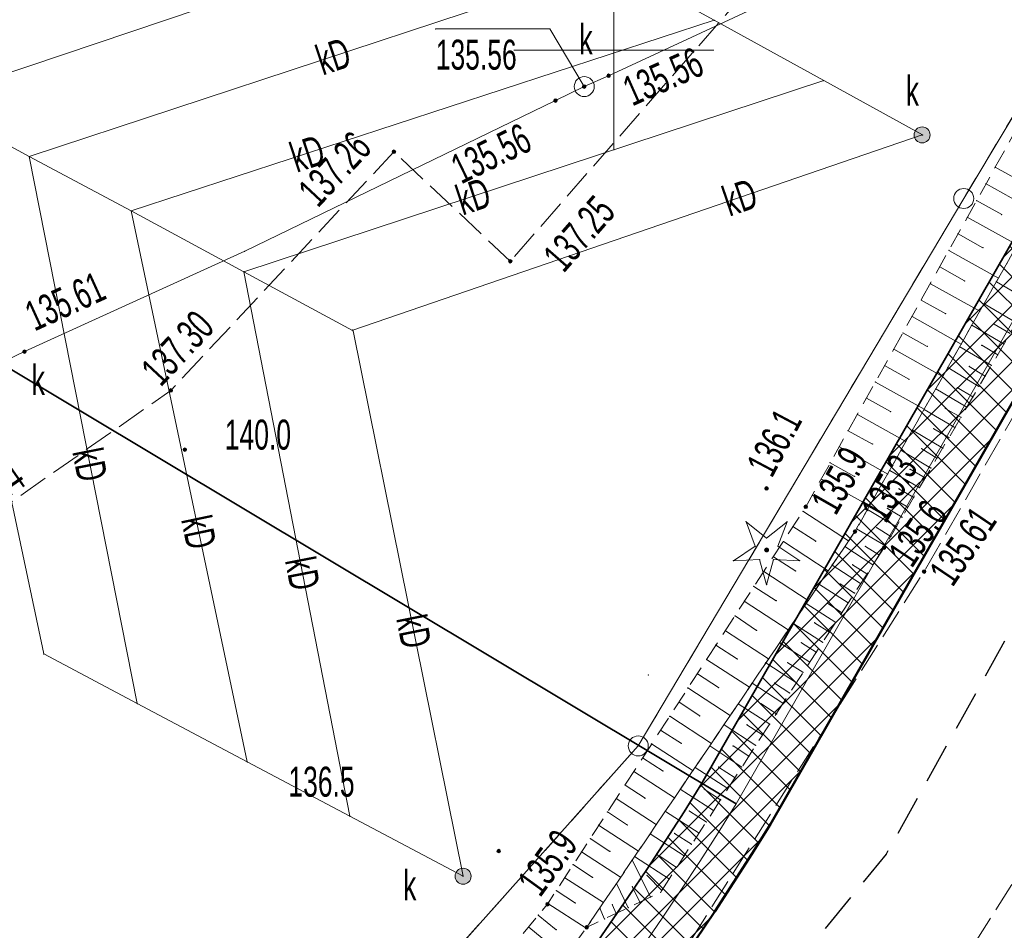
# Model space of a CAD drawing. Extents: x 6456700 to 6518119, y 5963420 to 5980059.
# Tile 83 of 256: x 6512054 to 6512079, y 5964327 to 5964350. Entities that reach past the tile are written whole.
import ezdxf
from ezdxf.enums import TextEntityAlignment as Align

# ---------------------------------------------------------------- set-up
doc = ezdxf.new("R2010")
doc.units = 0
doc.header["$MEASUREMENT"] = 0
for name, pattern in [('L_0_03', [1, 0.5, -0.5]), ('L_0_04', [1.5, 1, -0.5]), ('L_0_52', [1, 0.75, -0.25]), ('L_0_5A', [0.75, 0.5, -0.25])]:
    doc.linetypes.add(name, pattern=pattern)
doc.layers.get('0').update_dxf_attribs({"color": 2, "linetype": 'CONTINUOUS', "lineweight": 5})
for name, color, linetype, lineweight in [('000_Inne__niezydentyfikowane_', 7, 'CONTINUOUS', 18), ('18mm Kreska ciągła', 7, 'CONTINUOUS', 18), ('202_punkt_graniczny', 7, 'CONTINUOUS', 18), ('218_kontur_uzytku_gruntowego', 96, 'L_0_03', 18), ('219_dzialka_ewidencyjna', 7, 'CONTINUOUS', 18), ('35mm Ciągła', 7, 'CONTINUOUS', 35), ('50mm Kreska ciągła', 7, 'CONTINUOUS', 50), ('9mm Kreska ciągła', 252, 'CONTINUOUS', 9), ('drzewo_iglaste', 7, 'CONTINUOUS', 18), ('jezdnia', 7, 'CONTINUOUS', 18), ('kanalizacyjne_urzadzenie_techniczne', 7, 'CONTINUOUS', 18), ('kanalizacyjne_urzadzenie_techniczne_Atr17', 7, 'CONTINUOUS', 18), ('obszar_utwardzony', 7, 'CONTINUOUS', 18), ('ogrodzenie_trwale', 7, 'CONTINUOUS', 18), ('pikieta_naturalna', 7, 'CONTINUOUS', 18), ('pikieta_naturalna_Atr2', 7, 'CONTINUOUS', 18), ('pikieta_sztuczna', 7, 'CONTINUOUS', 18), ('pikieta_sztuczna_Atr2', 7, 'CONTINUOUS', 18), ('przewod_kanalizacyjny', 7, 'CONTINUOUS', 18), ('przewod_kanalizacyjny_Atr1', 7, 'CONTINUOUS', 18), ('rzedna', 7, 'CONTINUOUS', 18), ('rzedna_Atr2', 7, 'CONTINUOUS', 18), ('rzedna_Atr3', 7, 'CONTINUOUS', 18), ('siatka_krzyrzy', 7, 'CONTINUOUS', 18), ('skarpa_nieumocniona', 7, 'CONTINUOUS', 18), ('studnia_kanalizacyjna', 7, 'CONTINUOUS', 18), ('studnia_kanalizacyjna_Atr17', 7, 'CONTINUOUS', 18), ('Zakres', 7, 'CONTINUOUS', 18)]:
    doc.layers.add(name, color=color, linetype=linetype, lineweight=lineweight)
doc.styles.get("Standard").update_dxf_attribs({"font": 'txt', "width": 0.75})

# ---------------------------------------------------------------- blocks, each defined once
blk = doc.blocks.new('mdcp_nowa')
at = {"layer": 'drzewo_iglaste', "linetype": 'Continuous', "lineweight": 18, "true_color": 0x009900}
blk.add_hatch(color=94, dxfattribs=at).paths.add_polyline_path([(6494803.82, 5980787.45, 1), (6494803.82, 5980787.55, 1)])
at = {"layer": 'kanalizacyjne_urzadzenie_techniczne', "linetype": 'Continuous', "lineweight": 18, "true_color": 0x994c00}
for points in [[(6494807.71, 5980797.68, 1), (6494807.71, 5980798.08, 1)], [(6494796.23, 5980779.14, 1), (6494796.23, 5980779.54, 1)]]:
    blk.add_hatch(color=34, dxfattribs=at).paths.add_polyline_path(points)
at = {"layer": 'pikieta_naturalna', "linetype": 'Continuous', "lineweight": 18, "true_color": 0x000000}
for points in [[(6494789.27, 5980789.965, 1), (6494789.27, 5980790.055, 1)], [(6494803.82, 5980788.995, 1), (6494803.82, 5980789.085, 1)], [(6494804.8, 5980788.535, 1), (6494804.8, 5980788.625, 1)], [(6494806.03, 5980787.915, 1), (6494806.03, 5980788.005, 1)], [(6494806.76, 5980787.515, 1), (6494806.76, 5980787.605, 1)], [(6494797.12, 5980779.925, 1), (6494797.12, 5980780.015, 1)], [(6494798.34, 5980778.595, 1), (6494798.34, 5980778.685, 1)], [(6494799.32, 5980778.015, 1), (6494799.32, 5980778.105, 1)]]:
    blk.add_hatch(color=18, dxfattribs=at).paths.add_polyline_path(points)
at = {"layer": 'pikieta_sztuczna', "linetype": 'Continuous', "lineweight": 18, "true_color": 0x000000}
for points in [[(6494794.5, 5980797.415, 1), (6494794.5, 5980797.505, 1)], [(6494797.41, 5980794.675, 1), (6494797.41, 5980794.765, 1)], [(6494788.92, 5980791.445, 1), (6494788.92, 5980791.535, 1)], [(6494807.76, 5980786.915, 1), (6494807.76, 5980787.005, 1)]]:
    blk.add_hatch(color=18, dxfattribs=at).paths.add_polyline_path(points)
at = {"layer": 'rzedna', "linetype": 'Continuous', "lineweight": 18, "true_color": 0x000000}
blk.add_hatch(color=18, dxfattribs=at).paths.add_polyline_path([(6494799.87, 5980799.315, 1), (6494799.87, 5980799.405, 1)])
at = {"layer": 'rzedna', "linetype": 'Continuous', "lineweight": 18, "true_color": 0x994c00}
for points in [[(6494799.26, 5980799.045, 1), (6494799.26, 5980799.135, 1)], [(6494798.54, 5980798.695, 1), (6494798.54, 5980798.785, 1)], [(6494785.26, 5980792.415, 1), (6494785.26, 5980792.505, 1)]]:
    blk.add_hatch(color=34, dxfattribs=at).paths.add_polyline_path(points)
at = {"layer": '000_Inne__niezydentyfikowane_', "linetype": 'Continuous', "lineweight": 18, "flags": 128}
for points in [[(6494809.54, 5980797.07), (6494810.17, 5980796.72)], [(6494809.31, 5980796.66), (6494810.56, 5980795.96)], [(6494809.07, 5980796.24), (6494809.7, 5980795.89)], [(6494808.84, 5980795.82), (6494810.09, 5980795.13)], [(6494808.61, 5980795.41), (6494809.23, 5980795.06)], [(6494808.38, 5980794.99), (6494809.62, 5980794.3)], [(6494808.15, 5980794.58), (6494808.77, 5980794.23)], [(6494810.39, 5980793.73), (6494809.57, 5980794.21)], [(6494807.92, 5980794.16), (6494809.15, 5980793.47)], [(6494807.69, 5980793.75), (6494808.3, 5980793.41)], [(6494810.07, 5980793.18), (6494809.26, 5980793.66)], [(6494807.46, 5980793.34), (6494808.69, 5980792.65)], [(6494809.76, 5980792.65), (6494808.95, 5980793.12)], [(6494809.91, 5980792.91), (6494809.51, 5980793.15)], [(6494807.23, 5980792.93), (6494807.84, 5980792.59)], [(6494807, 5980792.52), (6494808.22, 5980791.84)], [(6494809.44, 5980792.12), (6494808.65, 5980792.58)], [(6494809.6, 5980792.38), (6494809.2, 5980792.62)], [(6494806.77, 5980792.11), (6494807.38, 5980791.77)], [(6494809.13, 5980791.59), (6494808.35, 5980792.06)], [(6494809.29, 5980791.85), (6494808.89, 5980792.09)], [(6494806.54, 5980791.7), (6494807.76, 5980791.02)], [(6494808.83, 5980791.07), (6494808.05, 5980791.53)], [(6494808.98, 5980791.33), (6494808.59, 5980791.56)], [(6494806.32, 5980791.3), (6494806.92, 5980790.96)], [(6494808.53, 5980790.56), (6494807.76, 5980791.01)], [(6494808.68, 5980790.82), (6494808.29, 5980791.04)], [(6494806.09, 5980790.89), (6494807.3, 5980790.21)], [(6494805.86, 5980790.48), (6494806.47, 5980790.15)], [(6494808.23, 5980790.05), (6494807.47, 5980790.5)], [(6494808.38, 5980790.31), (6494808, 5980790.53)], [(6494805.64, 5980790.08), (6494806.85, 5980789.4)], [(6494807.93, 5980789.55), (6494807.18, 5980790)], [(6494808.08, 5980789.8), (6494807.7, 5980790.03)], [(6494805.41, 5980789.68), (6494806.02, 5980789.34)], [(6494807.64, 5980789.06), (6494806.9, 5980789.49)], [(6494807.79, 5980789.3), (6494807.41, 5980789.52)], [(6494805.19, 5980789.27), (6494806.39, 5980788.6)], [(6494807.35, 5980788.57), (6494806.62, 5980789)], [(6494807.5, 5980788.81), (6494807.13, 5980789.03)], [(6494804.96, 5980788.87), (6494805.56, 5980788.53)], [(6494807.07, 5980788.08), (6494806.34, 5980788.51)], [(6494807.21, 5980788.32), (6494806.84, 5980788.54)], [(6494804.73, 5980788.47), (6494805.87, 5980787.73)], [(6494804.48, 5980788.09), (6494805.05, 5980787.72)], [(6494806.79, 5980787.6), (6494806.07, 5980788.03)], [(6494806.93, 5980787.84), (6494806.57, 5980788.06)], [(6494804.24, 5980787.71), (6494805.36, 5980786.98)], [(6494806.48, 5980787.13), (6494805.78, 5980787.59)], [(6494806.64, 5980787.37), (6494806.29, 5980787.59)], [(6494803.99, 5980787.33), (6494804.55, 5980786.97)], [(6494806.17, 5980786.66), (6494805.46, 5980787.12)], [(6494806.33, 5980786.9), (6494805.97, 5980787.13)], [(6494803.75, 5980786.96), (6494804.86, 5980786.24)], [(6494803.5, 5980786.59), (6494804.06, 5980786.23)], [(6494805.86, 5980786.18), (6494805.14, 5980786.64)], [(6494806.02, 5980786.42), (6494805.66, 5980786.65)], [(6494803.26, 5980786.22), (6494804.36, 5980785.5)], [(6494805.55, 5980785.69), (6494804.81, 5980786.16)], [(6494805.7, 5980785.93), (6494805.34, 5980786.17)], [(6494803.03, 5980785.85), (6494803.57, 5980785.49)], [(6494805.22, 5980785.19), (6494804.48, 5980785.67)], [(6494805.39, 5980785.44), (6494805.02, 5980785.68)], [(6494802.79, 5980785.48), (6494803.87, 5980784.78)], [(6494802.55, 5980785.12), (6494803.09, 5980784.77)], [(6494804.9, 5980784.69), (6494804.15, 5980785.18)], [(6494805.06, 5980784.94), (6494804.69, 5980785.18)], [(6494802.32, 5980784.76), (6494803.39, 5980784.07)], [(6494804.57, 5980784.18), (6494803.8, 5980784.68)], [(6494804.73, 5980784.44), (6494804.35, 5980784.68)], [(6494802.09, 5980784.4), (6494802.62, 5980784.06)], [(6494804.23, 5980783.67), (6494803.46, 5980784.17)], [(6494804.4, 5980783.92), (6494804.02, 5980784.17)], [(6494801.85, 5980784.05), (6494802.91, 5980783.36)], [(6494801.63, 5980783.69), (6494802.15, 5980783.35)], [(6494803.9, 5980783.14), (6494803.11, 5980783.65)], [(6494804.07, 5980783.4), (6494803.68, 5980783.66)], [(6494801.4, 5980783.34), (6494802.44, 5980782.66)], [(6494803.55, 5980782.61), (6494802.76, 5980783.13)], [(6494803.72, 5980782.88), (6494803.33, 5980783.13)], [(6494801.17, 5980782.99), (6494801.69, 5980782.66)], [(6494800.94, 5980782.65), (6494801.98, 5980781.98)], [(6494803.2, 5980782.07), (6494802.4, 5980782.6)], [(6494803.38, 5980782.34), (6494802.98, 5980782.6)], [(6494800.72, 5980782.3), (6494801.23, 5980781.97)], [(6494800.5, 5980781.96), (6494801.52, 5980781.3)], [(6494802.85, 5980781.53), (6494802.03, 5980782.06)], [(6494803.03, 5980781.8), (6494802.62, 5980782.07)], [(6494800.28, 5980781.62), (6494800.78, 5980781.29)], [(6494802.49, 5980780.98), (6494801.66, 5980781.52)], [(6494802.67, 5980781.25), (6494802.26, 5980781.52)], [(6494800.06, 5980781.28), (6494801.06, 5980780.63)], [(6494799.84, 5980780.95), (6494800.34, 5980780.62)], [(6494802.13, 5980780.42), (6494801.29, 5980780.96)], [(6494802.31, 5980780.7), (6494801.89, 5980780.97)], [(6494799.62, 5980780.62), (6494800.62, 5980779.97)], [(6494801.76, 5980779.85), (6494800.91, 5980780.4)], [(6494801.94, 5980780.14), (6494801.52, 5980780.41)], [(6494799.41, 5980780.28), (6494799.9, 5980779.96)], [(6494799.19, 5980779.95), (6494800.17, 5980779.32)], [(6494800.92, 5980778.82), (6494800.46, 5980779.75)], [(6494801.39, 5980779.27), (6494800.52, 5980779.83)], [(6494801.57, 5980779.56), (6494801.15, 5980779.84)], [(6494798.98, 5980779.63), (6494799.47, 5980779.31)], [(6494798.77, 5980779.3), (6494799.74, 5980778.68)], [(6494800.36, 5980778.55), (6494800.07, 5980779.16)], [(6494801.2, 5980778.98), (6494800.83, 5980779.36)], [(6494798.56, 5980778.98), (6494799.04, 5980778.67)], [(6494800.65, 5980778.69), (6494800.46, 5980779.08)], [(6494798.35, 5980778.66), (6494799.31, 5980778.04)], [(6494799.77, 5980778.27), (6494799.65, 5980778.54)], [(6494800.06, 5980778.41), (6494799.96, 5980778.63)], [(6494798.11, 5980778.37), (6494798.56, 5980778)], [(6494797.87, 5980778.07), (6494798.77, 5980777.32)]]:
    blk.add_lwpolyline(points, dxfattribs=at)
at = {"layer": '000_Inne__niezydentyfikowane_'}
for p in [(6494809.54, 5980797.07), (6494809.31, 5980796.66), (6494809.07, 5980796.24), (6494809.7, 5980795.89), (6494808.84, 5980795.82), (6494808.61, 5980795.41), (6494808.38, 5980794.99), (6494809.23, 5980795.06), (6494808.15, 5980794.58), (6494808.77, 5980794.23), (6494809.57, 5980794.21), (6494809.62, 5980794.3), (6494807.92, 5980794.16), (6494807.69, 5980793.75), (6494809.15, 5980793.47), (6494809.26, 5980793.66), (6494807.46, 5980793.34), (6494808.3, 5980793.41), (6494808.95, 5980793.12), (6494809.51, 5980793.15), (6494807.23, 5980792.93), (6494807, 5980792.52), (6494807.84, 5980792.59), (6494808.65, 5980792.58), (6494808.69, 5980792.65), (6494809.2, 5980792.62), (6494809.76, 5980792.65), (6494809.6, 5980792.38), (6494806.77, 5980792.11), (6494808.35, 5980792.06), (6494808.89, 5980792.09), (6494809.44, 5980792.12), (6494807.38, 5980791.77), (6494808.22, 5980791.84), (6494809.29, 5980791.85), (6494806.54, 5980791.7), (6494808.05, 5980791.53), (6494808.59, 5980791.56), (6494809.13, 5980791.59), (6494806.32, 5980791.3), (6494808.98, 5980791.33), (6494807.76, 5980791.02), (6494807.76, 5980791.01), (6494808.29, 5980791.04), (6494808.83, 5980791.07), (6494806.09, 5980790.89), (6494806.92, 5980790.96), (6494808.68, 5980790.82), (6494805.86, 5980790.48), (6494807.47, 5980790.5), (6494808, 5980790.53), (6494808.53, 5980790.56), (6494808.38, 5980790.31), (6494805.64, 5980790.08), (6494806.47, 5980790.15), (6494807.18, 5980790), (6494807.3, 5980790.21), (6494807.7, 5980790.03), (6494808.23, 5980790.05), (6494808.08, 5980789.8), (6494805.41, 5980789.68), (6494806.9, 5980789.49), (6494807.41, 5980789.52), (6494807.93, 5980789.55), (6494805.19, 5980789.27), (6494806.02, 5980789.34), (6494806.85, 5980789.4), (6494807.79, 5980789.3), (6494806.62, 5980789), (6494807.13, 5980789.03), (6494807.64, 5980789.06), (6494804.96, 5980788.87), (6494807.5, 5980788.81), (6494805.56, 5980788.53), (6494806.34, 5980788.51), (6494806.39, 5980788.6), (6494806.84, 5980788.54), (6494807.35, 5980788.57), (6494804.73, 5980788.47), (6494807.21, 5980788.32), (6494804.48, 5980788.09), (6494806.07, 5980788.03), (6494806.57, 5980788.06), (6494807.07, 5980788.08), (6494806.93, 5980787.84), (6494804.24, 5980787.71), (6494805.05, 5980787.72), (6494805.78, 5980787.59), (6494805.87, 5980787.73), (6494806.29, 5980787.59), (6494806.79, 5980787.6), (6494803.99, 5980787.33), (6494806.64, 5980787.37), (6494805.46, 5980787.12), (6494805.97, 5980787.13), (6494806.48, 5980787.13), (6494803.75, 5980786.96), (6494804.55, 5980786.97), (6494805.36, 5980786.98), (6494806.33, 5980786.9), (6494803.5, 5980786.59), (6494805.14, 5980786.64), (6494805.66, 5980786.65), (6494806.17, 5980786.66), (6494806.02, 5980786.42), (6494803.26, 5980786.22), (6494804.06, 5980786.23), (6494804.81, 5980786.16), (6494804.86, 5980786.24), (6494805.34, 5980786.17), (6494805.86, 5980786.18), (6494803.03, 5980785.85), (6494805.7, 5980785.93), (6494804.48, 5980785.67), (6494805.02, 5980785.68), (6494805.55, 5980785.69), (6494802.79, 5980785.48), (6494803.57, 5980785.49), (6494804.36, 5980785.5), (6494805.39, 5980785.44), (6494802.55, 5980785.12), (6494804.15, 5980785.18), (6494804.69, 5980785.18), (6494805.22, 5980785.19), (6494805.06, 5980784.94), (6494802.32, 5980784.76), (6494803.09, 5980784.77), (6494803.8, 5980784.68), (6494803.87, 5980784.78), (6494804.35, 5980784.68), (6494804.9, 5980784.69), (6494802.09, 5980784.4), (6494804.73, 5980784.44), (6494803.39, 5980784.07), (6494803.46, 5980784.17), (6494804.02, 5980784.17), (6494804.57, 5980784.18), (6494801.85, 5980784.05), (6494802.62, 5980784.06), (6494804.4, 5980783.92), (6494801.63, 5980783.69), (6494803.11, 5980783.65), (6494803.68, 5980783.66), (6494804.23, 5980783.67), (6494801.4, 5980783.34), (6494802.15, 5980783.35), (6494802.91, 5980783.36), (6494804.07, 5980783.4), (6494802.76, 5980783.13), (6494803.33, 5980783.13), (6494803.9, 5980783.14), (6494801.17, 5980782.99), (6494803.72, 5980782.88), (6494800.94, 5980782.65), (6494801.69, 5980782.66), (6494802.4, 5980782.6), (6494802.44, 5980782.66), (6494802.98, 5980782.6), (6494803.55, 5980782.61), (6494800.72, 5980782.3), (6494803.38, 5980782.34), (6494800.5, 5980781.96), (6494801.23, 5980781.97), (6494801.98, 5980781.98), (6494802.03, 5980782.06), (6494802.62, 5980782.07), (6494803.2, 5980782.07), (6494800.28, 5980781.62), (6494803.03, 5980781.8), (6494801.66, 5980781.52), (6494802.26, 5980781.52), (6494802.85, 5980781.53), (6494800.06, 5980781.28), (6494800.78, 5980781.29), (6494801.52, 5980781.3), (6494802.67, 5980781.25), (6494799.84, 5980780.95), (6494801.29, 5980780.96), (6494801.89, 5980780.97), (6494802.49, 5980780.98), (6494801.06, 5980780.63), (6494802.31, 5980780.7), (6494799.62, 5980780.62), (6494800.34, 5980780.62), (6494800.91, 5980780.4), (6494801.52, 5980780.41), (6494802.13, 5980780.42), (6494799.41, 5980780.28), (6494801.94, 5980780.14), (6494799.19, 5980779.95), (6494799.9, 5980779.96), (6494800.62, 5980779.97), (6494800.46, 5980779.75), (6494800.52, 5980779.83), (6494801.15, 5980779.84), (6494801.76, 5980779.85), (6494798.98, 5980779.63), (6494801.57, 5980779.56), (6494798.77, 5980779.3), (6494799.47, 5980779.31), (6494800.07, 5980779.16), (6494800.17, 5980779.32), (6494800.83, 5980779.36), (6494801.39, 5980779.27), (6494798.56, 5980778.98), (6494800.46, 5980779.08), (6494801.2, 5980778.98), (6494798.35, 5980778.66), (6494799.04, 5980778.67), (6494799.74, 5980778.68), (6494800.65, 5980778.69), (6494800.92, 5980778.82), (6494799.65, 5980778.54), (6494799.96, 5980778.63), (6494800.06, 5980778.41), (6494800.36, 5980778.55), (6494798.11, 5980778.37), (6494799.77, 5980778.27), (6494797.87, 5980778.07), (6494798.56, 5980778), (6494799.31, 5980778.04)]:
    blk.add_point(p, dxfattribs=at)
at = {"layer": '202_punkt_graniczny', "color": 7, "linetype": 'Continuous', "lineweight": 18}
for centre in [(6494808.75, 5980796.29), (6494800.61, 5980782.6)]:
    blk.add_circle(centre, 0.25, dxfattribs=at)
at = {"layer": '202_punkt_graniczny'}
for p in [(6494808.75, 5980796.29), (6494800.61, 5980782.6)]:
    blk.add_point(p, dxfattribs=at)
at = {"layer": '218_kontur_uzytku_gruntowego', "lineweight": 18, "flags": 128}
for points in [[(6494813.16, 5980803.66), (6494808.75, 5980796.29)], [(6494808.75, 5980796.29), (6494800.61, 5980782.6)], [(6494800.61, 5980782.6), (6494779.29, 5980758.68)]]:
    blk.add_lwpolyline(points, dxfattribs=at)
at = {"layer": '218_kontur_uzytku_gruntowego'}
for p in [(6494808.75, 5980796.29), (6494808.75, 5980796.29), (6494808.75, 5980796.29), (6494808.75, 5980796.29), (6494800.61, 5980782.6), (6494800.61, 5980782.6), (6494800.61, 5980782.6), (6494800.61, 5980782.6)]:
    blk.add_point(p, dxfattribs=at)
at = {"layer": '219_dzialka_ewidencyjna', "color": 3, "linetype": 'Continuous', "lineweight": 18, "flags": 128}
for points in [[(6494808.75, 5980796.29), (6494813.16, 5980803.66)], [(6494808.75, 5980796.29), (6494800.61, 5980782.6)], [(6494800.61, 5980782.6), (6494779.29, 5980758.68)]]:
    blk.add_lwpolyline(points, dxfattribs=at)
at = {"layer": '219_dzialka_ewidencyjna', "color": 3}
for p in [(6494808.75, 5980796.29), (6494808.75, 5980796.29), (6494800.61, 5980782.6), (6494800.61, 5980782.6)]:
    blk.add_point(p, dxfattribs=at)
at = {"layer": 'drzewo_iglaste', "color": 94, "linetype": 'Continuous', "lineweight": 13, "flags": 128}
for points in [[(6494803.308, 5980788.206), (6494803.82, 5980787.799)], [(6494803.537, 5980787.593), (6494803.308, 5980788.206)], [(6494803.82, 5980787.799), (6494804.332, 5980788.206)], [(6494804.332, 5980788.206), (6494804.103, 5980787.593)], [(6494802.992, 5980787.232), (6494803.537, 5980787.593)], [(6494804.103, 5980787.593), (6494804.648, 5980787.232)], [(6494803.645, 5980787.26), (6494802.992, 5980787.232)], [(6494803.82, 5980786.63), (6494803.645, 5980787.26)], [(6494803.995, 5980787.26), (6494803.82, 5980786.63)], [(6494804.648, 5980787.232), (6494803.995, 5980787.26)]]:
    blk.add_lwpolyline(points, dxfattribs=at)
at = {"layer": 'drzewo_iglaste', "color": 94, "linetype": 'Continuous', "lineweight": 18}
blk.add_circle((6494803.82, 5980787.5), 0.05, dxfattribs=at)
at = {"layer": 'drzewo_iglaste'}
for p in [(6494803.308, 5980788.206), (6494803.308, 5980788.206), (6494804.332, 5980788.206), (6494804.332, 5980788.206), (6494803.82, 5980787.799), (6494803.82, 5980787.799), (6494803.537, 5980787.593), (6494803.537, 5980787.593), (6494804.103, 5980787.593), (6494804.103, 5980787.593), (6494803.82, 5980787.5), (6494802.992, 5980787.232), (6494802.992, 5980787.232), (6494803.645, 5980787.26), (6494803.645, 5980787.26), (6494803.995, 5980787.26), (6494803.995, 5980787.26), (6494804.648, 5980787.232), (6494804.648, 5980787.232), (6494803.82, 5980786.63), (6494803.82, 5980786.63)]:
    blk.add_point(p, dxfattribs=at)
at = {"layer": 'jezdnia', "color": 7, "linetype": 'L_0_52', "lineweight": 18, "flags": 128}
blk.add_lwpolyline([(6494800.98, 5980766.05), (6494800.28, 5980765.21), (6494799.58, 5980764.38), (6494798.86, 5980763.57), (6494798.14, 5980762.76), (6494797.4, 5980761.96), (6494796.65, 5980761.17), (6494795.56, 5980759.97), (6494794.45, 5980758.8), (6494793.3, 5980757.65), (6494792.14, 5980756.53), (6494790.94, 5980755.44), (6494789.72, 5980754.37), (6494788.47, 5980753.34), (6494787.2, 5980752.33), (6494785.91, 5980751.36), (6494784.6, 5980750.41), (6494783.26, 5980749.5), (6494781.9, 5980748.62), (6494780.52, 5980747.77), (6494779.49, 5980747.15), (6494778.44, 5980746.54), (6494777.4, 5980745.94), (6494776.34, 5980745.36), (6494775.28, 5980744.78), (6494774.21, 5980744.23), (6494773.13, 5980743.68), (6494772.05, 5980743.15), (6494770.96, 5980742.63), (6494769.86, 5980742.12), (6494768.76, 5980741.63), (6494767.65, 5980741.15), (6494766.54, 5980740.68), (6494754.8, 5980736.16), (6494735.09, 5980729.04), (6494724.78, 5980724.36), (6494723.57, 5980723.74), (6494722.37, 5980723.09), (6494721.19, 5980722.42), (6494720.02, 5980721.72), (6494718.86, 5980721.01), (6494717.72, 5980720.27), (6494716.59, 5980719.51), (6494715.47, 5980718.73), (6494714.37, 5980717.93), (6494713.29, 5980717.1), (6494712.22, 5980716.26), (6494711.16, 5980715.4), (6494710.13, 5980714.51), (6494709.11, 5980713.61), (6494707.48, 5980712.2), (6494705.88, 5980710.76), (6494704.3, 5980709.3), (6494702.75, 5980707.8), (6494701.22, 5980706.28), (6494699.72, 5980704.74), (6494698.24, 5980703.17), (6494696.79, 5980701.57), (6494695.37, 5980699.95), (6494693.98, 5980698.31), (6494692.61, 5980696.64), (6494691.28, 5980694.95), (6494689.97, 5980693.24), (6494678.42, 5980678.9), (6494663.6, 5980660.49), (6494656.62, 5980651.14), (6494655.4, 5980649.55), (6494654.2, 5980647.93), (6494653.04, 5980646.3), (6494651.91, 5980644.64), (6494650.81, 5980642.95), (6494649.75, 5980641.25), (6494648.71, 5980639.53), (6494647.72, 5980637.79), (6494646.75, 5980636.02), (6494645.82, 5980634.24), (6494644.93, 5980632.44), (6494644.07, 5980630.63), (6494643.25, 5980628.8), (6494642.46, 5980626.95), (6494642.09, 5980625.98), (6494641.74, 5980625), (6494641.4, 5980624.01), (6494641.09, 5980623.02), (6494640.79, 5980622.02), (6494640.5, 5980621.01), (6494640.24, 5980620.01), (6494639.99, 5980618.99), (6494639.76, 5980617.98), (6494639.55, 5980616.96), (6494639.36, 5980615.93), (6494639.19, 5980614.9), (6494639.03, 5980613.87), (6494638.89, 5980612.84), (6494638.61, 5980611.3), (6494638.37, 5980609.75), (6494638.16, 5980608.19), (6494638, 5980606.63), (6494637.87, 5980605.07), (6494637.78, 5980603.5), (6494637.73, 5980601.93), (6494637.72, 5980600.36), (6494637.727, 5980600.016), (6494630.507, 5980602.343), (6494630.51, 5980602.97), (6494630.54, 5980604.31), (6494630.59, 5980605.65), (6494630.67, 5980606.99), (6494630.77, 5980608.32), (6494630.9, 5980609.66), (6494631.05, 5980610.99), (6494631.23, 5980612.32), (6494631.43, 5980613.64), (6494631.66, 5980614.96), (6494631.91, 5980616.28), (6494632.19, 5980617.59), (6494632.49, 5980618.9), (6494632.82, 5980620.2), (6494633.17, 5980621.49), (6494633.52, 5980622.8), (6494633.9, 5980624.09), (6494634.3, 5980625.39), (6494634.72, 5980626.67), (6494635.16, 5980627.95), (6494635.63, 5980629.21), (6494636.12, 5980630.47), (6494636.63, 5980631.72), (6494637.17, 5980632.96), (6494637.73, 5980634.19), (6494638.31, 5980635.41), (6494638.91, 5980636.62), (6494639.53, 5980637.82), (6494640.18, 5980639.01), (6494651.91, 5980654.89), (6494659.39, 5980664.48), (6494673.45, 5980682.25), (6494686.07, 5980698.81), (6494697.34, 5980711.93), (6494704.77, 5980718.76), (6494705.95, 5980719.62), (6494707.13, 5980720.47), (6494708.32, 5980721.31), (6494709.52, 5980722.13), (6494710.73, 5980722.95), (6494711.95, 5980723.75), (6494713.17, 5980724.54), (6494714.41, 5980725.31), (6494715.65, 5980726.08), (6494716.89, 5980726.83), (6494718.15, 5980727.57), (6494719.41, 5980728.3), (6494720.68, 5980729.01), (6494721.96, 5980729.71), (6494733.02, 5980734.84), (6494752.65, 5980741.77), (6494764.04, 5980746.21), (6494765.1, 5980746.65), (6494766.15, 5980747.09), (6494767.2, 5980747.55), (6494768.24, 5980748.02), (6494769.28, 5980748.5), (6494770.32, 5980748.99), (6494771.34, 5980749.49), (6494772.37, 5980750.01), (6494773.38, 5980750.53), (6494774.39, 5980751.07), (6494775.4, 5980751.61), (6494776.4, 5980752.17), (6494777.39, 5980752.74), (6494778.56, 5980753.48), (6494779.71, 5980754.25), (6494780.85, 5980755.04), (6494781.97, 5980755.85), (6494783.08, 5980756.68), (6494784.17, 5980757.53), (6494785.24, 5980758.41), (6494786.3, 5980759.3), (6494787.34, 5980760.22), (6494788.36, 5980761.15), (6494789.36, 5980762.11), (6494790.34, 5980763.08), (6494791.31, 5980764.08), (6494792.25, 5980765.09), (6494796.57, 5980770.19), (6494801.12, 5980776.47), (6494807.76, 5980786.96), (6494824.2, 5980815.58), (6494837.02, 5980838.19), (6494852.07, 5980864.69), (6494865.45, 5980888.16), (6494878.03, 5980909.37), (6494879.23, 5980911.4), (6494880.45, 5980913.41), (6494881.7, 5980915.41), (6494882.97, 5980917.4), (6494884.25, 5980919.37), (6494885.56, 5980921.33), (6494886.89, 5980923.28), (6494888.25, 5980925.21), (6494889.62, 5980927.12), (6494891.01, 5980929.02), (6494892.43, 5980930.91), (6494893.86, 5980932.78), (6494895.32, 5980934.63), (6494896.79, 5980936.47), (6494904.42, 5980944.79), (6494917.35, 5980957.18), (6494930.46, 5980968.66), (6494934.059, 5980971.777), (6494933.221, 5980963.181), (6494926.63, 5980957.35), (6494921.6, 5980952.87), (6494901.47, 5980932.34), (6494900.03, 5980930.62), (6494898.61, 5980928.88), (6494897.21, 5980927.13), (6494895.83, 5980925.35), (6494894.48, 5980923.57), (6494893.14, 5980921.76), (6494891.83, 5980919.94), (6494890.54, 5980918.1), (6494889.28, 5980916.25), (6494888.04, 5980914.38), (6494886.82, 5980912.49), (6494885.62, 5980910.59), (6494884.45, 5980908.68), (6494883.3, 5980906.75), (6494870.77, 5980885.48), (6494856.93, 5980861.45), (6494842.16, 5980835.5), (6494829.15, 5980812.43), (6494813, 5980783.94), (6494806.11, 5980773.06), (6494805.51, 5980772.15), (6494804.9, 5980771.26), (6494804.27, 5980770.37), (6494803.64, 5980769.49), (6494802.99, 5980768.61), (6494802.33, 5980767.75), (6494801.66, 5980766.89)], close=True, dxfattribs=at)
at = {"layer": 'jezdnia'}
blk.add_point((6494807.76, 5980786.96), dxfattribs=at)
at = {"layer": 'kanalizacyjne_urzadzenie_techniczne', "color": 34, "linetype": 'Continuous', "lineweight": 18}
for centre in [(6494807.71, 5980797.88), (6494796.23, 5980779.34)]:
    blk.add_circle(centre, 0.2, dxfattribs=at)
at = {"layer": 'kanalizacyjne_urzadzenie_techniczne'}
for p in [(6494807.71, 5980797.88), (6494796.23, 5980779.34)]:
    blk.add_point(p, dxfattribs=at)
at = {"layer": 'obszar_utwardzony', "color": 7, "linetype": 'L_0_52', "lineweight": 18, "flags": 128}
blk.add_lwpolyline([(6494797.41, 5980794.72), (6494794.5, 5980797.46), (6494788.92, 5980791.49), (6494783.32, 5980787.57), (6494780.17, 5980790.76), (6494755.93, 5980778.76), (6494756.17, 5980774.19), (6494752.02, 5980771.52), (6494756.45, 5980766.09), (6494755.55, 5980761.61), (6494743.98, 5980759.59), (6494744.97, 5980752.92), (6494714.35, 5980747.66), (6494708.39, 5980746.17), (6494708.19, 5980746.85), (6494704.41, 5980746.08), (6494703.98, 5980749.21), (6494705.3, 5980762.89), (6494707.86, 5980761.49), (6494710.29, 5980761.83), (6494709.81, 5980765.31), (6494707.38, 5980764.95), (6494706.67, 5980775.32), (6494709.75, 5980775.92), (6494729.82, 5980779.4), (6494743.01, 5980781.72), (6494750.35, 5980782.98), (6494750.78, 5980780.28), (6494751.56, 5980780.24), (6494754.65, 5980780.55), (6494758.81, 5980788.16), (6494779.4, 5980798.58), (6494792.12, 5980810.16), (6494795.03, 5980809.78), (6494797.89, 5980806.82), (6494801.13, 5980803.36), (6494803.79, 5980802.02)], close=True, dxfattribs=at)
at = {"layer": 'obszar_utwardzony'}
for p in [(6494794.5, 5980797.46), (6494797.41, 5980794.72), (6494788.92, 5980791.49)]:
    blk.add_point(p, dxfattribs=at)
at = {"layer": 'ogrodzenie_trwale'}
for p in [(6494803.82, 5980789.04), (6494800.86, 5980784.37)]:
    blk.add_point(p, dxfattribs=at)
at = {"layer": 'pikieta_naturalna', "color": 7, "linetype": 'Continuous', "lineweight": 18}
for centre in [(6494789.27, 5980790.01), (6494803.82, 5980789.04), (6494804.8, 5980788.58), (6494806.03, 5980787.96), (6494806.76, 5980787.56), (6494797.12, 5980779.97), (6494798.34, 5980778.64), (6494799.32, 5980778.06)]:
    blk.add_circle(centre, 0.045, dxfattribs=at)
at = {"layer": 'pikieta_naturalna'}
for p in [(6494789.27, 5980790.01), (6494803.82, 5980789.04), (6494804.8, 5980788.58), (6494806.03, 5980787.96), (6494806.76, 5980787.56), (6494797.12, 5980779.97), (6494798.34, 5980778.64), (6494799.32, 5980778.06)]:
    blk.add_point(p, dxfattribs=at)
at = {"layer": 'pikieta_sztuczna', "color": 7, "linetype": 'Continuous', "lineweight": 18}
for centre in [(6494794.5, 5980797.46), (6494797.41, 5980794.72), (6494788.92, 5980791.49), (6494807.76, 5980786.96)]:
    blk.add_circle(centre, 0.045, dxfattribs=at)
at = {"layer": 'pikieta_sztuczna'}
for p in [(6494794.5, 5980797.46), (6494797.41, 5980794.72), (6494788.92, 5980791.49), (6494807.76, 5980786.96)]:
    blk.add_point(p, dxfattribs=at)
at = {"layer": 'przewod_kanalizacyjny', "color": 34, "linetype": 'Continuous', "lineweight": 18, "flags": 128}
for points in [[(6494799.26, 5980799.09), (6494799.87, 5980799.36), (6494815.62, 5980806.68)], [(6494782.81, 5980798.74), (6494797.28, 5980803.62), (6494799.95, 5980802.15), (6494802.51, 5980800.75), (6494805.25, 5980799.24), (6494807.72, 5980797.88)], [(6494785.38, 5980797.34), (6494799.95, 5980802.15)], [(6494787.93, 5980795.98), (6494802.51, 5980800.75)], [(6494777.89, 5980799.65), (6494779.11, 5980800.21), (6494779.49, 5980800.38), (6494780.1, 5980800.08), (6494782.81, 5980798.74), (6494785.38, 5980797.34), (6494787.93, 5980795.98), (6494790.75, 5980794.46), (6494793.48, 5980792.98), (6494796.23, 5980779.34)], [(6494790.75, 5980794.46), (6494805.25, 5980799.24)], [(6494754.36, 5980782.35), (6494754.9, 5980782.51), (6494763.61, 5980785.09), (6494784.34, 5980792.09), (6494784.81, 5980792.25), (6494785.26, 5980792.46), (6494790.77, 5980794.97), (6494798.54, 5980798.74), (6494799.26, 5980799.09)], [(6494782.81, 5980798.74), (6494785.74, 5980784.9), (6494788.08, 5980783.66), (6494790.83, 5980782.2), (6494793.4, 5980780.84), (6494796.23, 5980779.34)], [(6494793.47, 5980793), (6494807.71, 5980797.88)], [(6494785.38, 5980797.34), (6494788.08, 5980783.66)], [(6494787.93, 5980795.98), (6494790.83, 5980782.2)], [(6494790.75, 5980794.46), (6494793.4, 5980780.84)]]:
    blk.add_lwpolyline(points, dxfattribs=at)
at = {"layer": 'przewod_kanalizacyjny'}
for p in [(6494802.51, 5980800.75), (6494802.51, 5980800.75), (6494799.87, 5980799.36), (6494805.25, 5980799.24), (6494805.25, 5980799.24), (6494799.26, 5980799.09), (6494799.26, 5980799.09), (6494798.54, 5980798.74), (6494807.71, 5980797.88), (6494807.72, 5980797.88), (6494785.38, 5980797.34), (6494785.38, 5980797.34), (6494785.38, 5980797.34), (6494787.93, 5980795.98), (6494787.93, 5980795.98), (6494787.93, 5980795.98), (6494790.77, 5980794.97), (6494790.75, 5980794.46), (6494790.75, 5980794.46), (6494790.75, 5980794.46), (6494793.47, 5980793), (6494793.48, 5980792.98), (6494785.26, 5980792.46), (6494785.74, 5980784.9), (6494788.08, 5980783.66), (6494788.08, 5980783.66), (6494790.83, 5980782.2), (6494790.83, 5980782.2), (6494793.4, 5980780.84), (6494793.4, 5980780.84), (6494796.23, 5980779.34), (6494796.23, 5980779.34)]:
    blk.add_point(p, dxfattribs=at)
at = {"layer": 'rzedna', "color": 7, "linetype": 'Continuous', "lineweight": 18}
blk.add_circle((6494799.87, 5980799.36), 0.045, dxfattribs=at)
at = {"layer": 'rzedna', "color": 34, "linetype": 'Continuous', "lineweight": 18}
for centre in [(6494799.26, 5980799.09), (6494798.54, 5980798.74), (6494785.26, 5980792.46)]:
    blk.add_circle(centre, 0.045, dxfattribs=at)
at = {"layer": 'rzedna'}
for p in [(6494799.87, 5980799.36), (6494799.26, 5980799.09), (6494798.54, 5980798.74), (6494785.26, 5980792.46)]:
    blk.add_point(p, dxfattribs=at)
at = {"layer": 'rzedna_Atr2', "color": 7, "linetype": 'Continuous', "lineweight": 18, "flags": 128}
blk.add_lwpolyline([(6494799.26, 5980799.09), (6494798.4, 5980800.53), (6494795.546, 5980800.53)], dxfattribs=at)
at = {"layer": 'rzedna_Atr2'}
for p in [(6494795.546, 5980800.53), (6494798.4, 5980800.53), (6494799.26, 5980799.09)]:
    blk.add_point(p, dxfattribs=at)
at = {"layer": 'siatka_krzyrzy', "linetype": 'Continuous', "lineweight": 18, "flags": 128}
for points in [[(6494800, 5980797.5), (6494800, 5980802.5)], [(6494797.5, 5980800), (6494802.5, 5980800)]]:
    blk.add_lwpolyline(points, dxfattribs=at)
at = {"layer": 'skarpa_nieumocniona', "color": 7, "linetype": 'L_0_5A', "lineweight": 18, "flags": 128}
for points in [[(6494813.39, 5980800.96), (6494806.03, 5980787.96), (6494799.32, 5980778.06), (6494790.83, 5980766.55), (6494783.18, 5980759.49), (6494776.07, 5980754.75), (6494763, 5980748.5), (6494751.74, 5980744.04), (6494745.64, 5980741.83), (6494732.14, 5980736.8), (6494720.58, 5980732.51), (6494709.92, 5980726.8), (6494703.64, 5980722.32), (6494702.05, 5980722.83), (6494709.06, 5980728.05), (6494720.22, 5980736.62), (6494729.47, 5980742.95), (6494750.23, 5980748.65), (6494761.43, 5980752.03), (6494770.23, 5980755.18), (6494774.66, 5980757.12), (6494781.64, 5980761.16), (6494789.36, 5980767.88), (6494798.34, 5980778.64), (6494804.8, 5980788.58), (6494812.98, 5980803.24)], [(6494814.75, 5980801.13), (6494806.76, 5980787.56), (6494801.17, 5980778.94), (6494799.32, 5980778.06), (6494806.03, 5980787.96), (6494813.39, 5980800.96), (6494814.44, 5980802.24)]]:
    blk.add_lwpolyline(points, close=True, dxfattribs=at)
at = {"layer": 'skarpa_nieumocniona'}
for p in [(6494804.8, 5980788.58), (6494804.8, 5980788.58), (6494806.03, 5980787.96), (6494806.03, 5980787.96), (6494806.03, 5980787.96), (6494806.03, 5980787.96), (6494806.76, 5980787.56), (6494806.76, 5980787.56), (6494801.17, 5980778.94), (6494801.17, 5980778.94), (6494798.34, 5980778.64), (6494798.34, 5980778.64), (6494799.32, 5980778.06), (6494799.32, 5980778.06), (6494799.32, 5980778.06), (6494799.32, 5980778.06)]:
    blk.add_point(p, dxfattribs=at)
at = {"layer": 'studnia_kanalizacyjna', "color": 34, "linetype": 'Continuous', "lineweight": 13}
blk.add_circle((6494799.26, 5980799.09), 0.25, dxfattribs=at)
at = {"layer": 'studnia_kanalizacyjna'}
blk.add_point((6494799.26, 5980799.09), dxfattribs=at)
at = {"layer": 'Zakres', "linetype": 'L_0_04', "lineweight": 25, "flags": 128}
blk.add_lwpolyline([(6495113.77, 5985050.22), (6495121.12, 5984877.07), (6495125.76, 5984757.87), (6495129.89, 5984649.81), (6495141.08, 5984611.3), (6495145.77, 5984544.53), (6495147.36, 5984487.27), (6495157.22, 5984392.07), (6495162.95, 5984387.45), (6495180.24, 5984384.16), (6495229.5, 5984386.61), (6495251.65, 5984373.41), (6495258.77, 5984357.12), (6495255.44, 5984330.44), (6495250.77, 5984304.39), (6495252.21, 5984282.78), (6495255.46, 5984256.45), (6495254.94, 5984238.25), (6495266.4, 5984211), (6495277.24, 5984182.33), (6495294.2, 5984133.19), (6495300.94, 5984095.37), (6495313.24, 5984037.69), (6495317.44, 5983978.18), (6495300.35, 5983922.18), (6495282.35, 5983883.38), (6495266.21, 5983862.23), (6495242.03, 5983839.67), (6495211.11, 5983816.86), (6495158.26, 5983772.66), (6495130.6, 5983651.16), (6495116.31, 5983543.43), (6495129.51, 5983346.73), (6495134.58, 5983264.71), (6495139.64, 5983186.97), (6495193.25, 5983077.94), (6495199.2, 5983041.97), (6495206.23, 5983026), (6495208.96, 5983004.88), (6495202.27, 5982979.48), (6495202.42, 5982950.13), (6495209.35, 5982897.38), (6495215.97, 5982850.34), (6495228.6, 5982809.97), (6495226.85, 5982778.82), (6495225.04, 5982750.56), (6495220.26, 5982723.37), (6495226.54, 5982679.97), (6495206.06, 5982669.48), (6495192.68, 5982657.71), (6495184.57, 5982648.65), (6495174.78, 5982624.58), (6495164.23, 5982604.61), (6495150.7, 5982588.3), (6495137.69, 5982582.43), (6495118.26, 5982573.75), (6495100.35, 5982558.42), (6495090.36, 5982544.99), (6495075.87, 5982519.06), (6495060.83, 5982499.68), (6495049.41, 5982485.49), (6495035.07, 5982459.7), (6495006.7, 5982406.64), (6494980.89, 5982351.84), (6494944.35, 5982293.29), (6494925.72, 5982250.11), (6494905.2, 5982190.37), (6494898.43, 5982153.5), (6494879.51, 5982063.89), (6494864.14, 5981992.66), (6494816.93, 5981768.61), (6494777.79, 5981577.7), (6494739.84, 5981394.72), (6494718.65, 5981297.89), (6494716.45, 5981237.31), (6494738.62, 5981208.21), (6494776.48, 5981173.06), (6494817.16, 5981137.44), (6494847.63, 5981109.8), (6494877.39, 5981077.08), (6494912.75, 5981030.55), (6494916.06, 5981014.71), (6494903.86, 5980957.01), (6494916.13, 5980953.51), (6494892.32, 5980927.59), (6494850.7, 5980858.8), (6494806.81, 5980779.89), (6494785.1, 5980753.49), (6494715.22, 5980723.29), (6494679.96, 5980686.78), (6494651.35, 5980651.29), (6494549.14, 5980683.24), (6494511.84, 5980659.66), (6494443.61, 5980630.33), (6494428.78, 5980598.6), (6494431.58, 5980579.46), (6494420.56, 5980549.76), (6494416.45, 5980528.2), (6494403.86, 5980507.16), (6494388.89, 5980482.96), (6494365.32, 5980407.99), (6494335.67, 5980315.15), (6494332.29, 5980297.41), (6494335.1, 5980278.18), (6494347.25, 5980254.84), (6494336.79, 5980250.09), (6494300.04, 5980271.34), (6494320.8, 5980301.43), (6494336.81, 5980349.17), (6494344.85, 5980380.92), (6494360.85, 5980437.13), (6494374.18, 5980476.38), (6494386.14, 5980498.84), (6494403.02, 5980528.52), (6494411.33, 5980563.19), (6494420.84, 5980586.25), (6494420.25, 5980601.11), (6494434.95, 5980635.94), (6494446.75, 5980644.99), (6494465.77, 5980647.27), (6494513.02, 5980669.46), (6494507.85, 5980679.68), (6494547.89, 5980705.83), (6494570.06, 5980691.34), (6494636.17, 5980669.05), (6494706.14, 5980756.86), (6494742.78, 5980772.58), (6494798.53, 5980814.27), (6494826.12, 5980867.97), (6494849.57, 5980908.6), (6494845.35, 5980942.01), (6494853.94, 5980970.83), (6494891.08, 5980960.54), (6494890.11, 5980965.73), (6494903.94, 5981025.69), (6494869.98, 5981070.3), (6494770.97, 5981160.58), (6494728.18, 5981200.64), (6494706.13, 5981229.56), (6494707.94, 5981299.75), (6494728.84, 5981398.1), (6494767.06, 5981580.19), (6494806.17, 5981770.55), (6494854.36, 5981994.76), (6494869.73, 5982065.97), (6494888.61, 5982155.44), (6494891.67, 5982173.95), (6494895.82, 5982197.45), (6494916.38, 5982253.72), (6494935.47, 5982297.95), (6494954.97, 5982331.67), (6494972.09, 5982356.64), (6494997.76, 5982411.14), (6495026.29, 5982464.48), (6495041.09, 5982491.09), (6495052.99, 5982505.88), (6495067.51, 5982524.6), (6495081.94, 5982550.43), (6495092.99, 5982565.28), (6495112.86, 5982582.29), (6495133.59, 5982591.55), (6495144.48, 5982596.46), (6495155.87, 5982610.19), (6495165.7, 5982628.8), (6495175.96, 5982654.03), (6495185.62, 5982664.83), (6495200.4, 5982677.82), (6495212.49, 5982688.04), (6495209.64, 5982723.43), (6495215.22, 5982750.57), (6495216.87, 5982779.54), (6495218.31, 5982809.31), (6495206.86, 5982847.92), (6495199.44, 5982894.74), (6495192.11, 5982948.71), (6495190.16, 5982979.24), (6495183.47, 5983075.16), (6495129.79, 5983184.34), (6495124.6, 5983264.07), (6495119.53, 5983346.09), (6495106.27, 5983543.75), (6495120.74, 5983652.9), (6495148.75, 5983779.42), (6495204.15, 5983826.04), (6495273.41, 5983889.36), (6495288.53, 5983927.42), (6495300.83, 5983964.69), (6495303.91, 5983980.14), (6495301.32, 5984039.55), (6495291.1, 5984093.63), (6495284.5, 5984130.67), (6495267.84, 5984178.93), (6495257.12, 5984207.3), (6495244.96, 5984236.19), (6495244.79, 5984255.42), (6495242.25, 5984281.97), (6495240.71, 5984304.95), (6495245.55, 5984331.94), (6495248.51, 5984355.64), (6495243.77, 5984366.47), (6495226.98, 5984376.47), (6495179.54, 5984374.12), (6495158.61, 5984378.09), (6495147.7, 5984386.91), (6495137.38, 5984486.61), (6495135.78, 5984544.04), (6495131.18, 5984609.54), (6495119.95, 5984648.2), (6495115.76, 5984757.49), (6495111.12, 5984876.67), (6495103.73, 5985050.93), (6495109.36, 5985081.73), (6495120.41, 5985085.88)], close=True, dxfattribs=at)
at = {"layer": 'Zakres'}
blk.add_point((6494806.81, 5980779.89), dxfattribs=at)
at = {"layer": 'kanalizacyjne_urzadzenie_techniczne_Atr17', "color": 34, "lineweight": 15, "width": 0.66}
for p in [(6494807.3, 5980799.36), (6494794.73, 5980779.49)]:
    blk.add_text('k', height=0.75, dxfattribs=at).set_placement(p, align=Align.TOP_LEFT)
at = {"layer": 'pikieta_naturalna_Atr2', "color": 7, "lineweight": 15, "width": 0.66}
for s, rotation, p in [('136.1', 62.1, (6494803.29, 5980789.63)), ('135.9', 60.2, (6494804.9, 5980788.71)), ('135.3', 60.4, (6494806.15, 5980788.51)), ('135.6', 56.2, (6494806.83, 5980787.44)), ('135.9', 54, (6494797.55, 5980779.23))]:
    blk.add_text(s, height=0.75, rotation=rotation, dxfattribs=at).set_placement(p, align=Align.TOP_LEFT)
for s, p in [('140.0', (6494790.27, 5980790.76)), ('136.5', (6494791.86, 5980782.08))]:
    blk.add_text(s, height=0.75, dxfattribs=at).set_placement(p, align=Align.TOP_LEFT)
at = {"layer": 'pikieta_sztuczna_Atr2', "color": 7, "lineweight": 15, "width": 0.66}
for s, rotation, p in [('137.26', 46.9, (6494792.05, 5980796.55)), ('137.25', 48.8, (6494798.18, 5980794.9)), ('137.30', 46.9, (6494788.12, 5980792.07)), ('137.44', 35, (6494783.25, 5980788.6)), ('135.61', 56, (6494807.85, 5980786.97))]:
    blk.add_text(s, height=0.75, rotation=rotation, dxfattribs=at).set_placement(p, align=Align.TOP_LEFT)
at = {"layer": 'przewod_kanalizacyjny_Atr1', "color": 34, "lineweight": 15, "width": 0.66}
for rotation, p in [(18.3, (6494792.482, 5980800.076)), (18.1, (6494791.833, 5980797.646)), (18.2, (6494795.983, 5980796.576)), (18.9, (6494802.648, 5980796.545)), (281.2, (6494787.188, 5980790.103)), (281.9, (6494789.907, 5980788.417)), (281, (6494792.508, 5980787.382)), (281.4, (6494795.288, 5980785.934))]:
    blk.add_text('kD', height=0.75, rotation=rotation, dxfattribs=at).set_placement(p, align=Align.TOP_LEFT)
at = {"layer": 'rzedna_Atr2', "color": 34, "lineweight": 15, "width": 0.66}
for s, rotation, p in [('135.56', 25.9, (6494795.853, 5980797.315)), ('135.61', 24.5, (6494785.199, 5980793.643))]:
    blk.add_text(s, height=0.75, rotation=rotation, dxfattribs=at).set_placement(p, align=Align.TOP_LEFT)
at = {"layer": 'rzedna_Atr3', "color": 34, "lineweight": 15, "width": 0.66}
blk.add_text('135.56', height=0.75, dxfattribs=at).set_placement((6494795.546, 5980800.263), align=Align.TOP_LEFT)
at = {"layer": 'rzedna_Atr3', "color": 7, "lineweight": 15, "width": 0.66}
blk.add_text('135.56', height=0.75, rotation=24.1, dxfattribs=at).set_placement((6494800.153, 5980799.274), align=Align.TOP_LEFT)
at = {"layer": 'studnia_kanalizacyjna_Atr17', "color": 34, "lineweight": 15, "width": 0.66}
for p in [(6494799.138, 5980800.65), (6494785.44, 5980792.13)]:
    blk.add_text('k', height=0.75, dxfattribs=at).set_placement(p, align=Align.TOP_LEFT)

msp = doc.modelspace()

# ---------------------------------------------------------------- block references
at = {"linetype": 'ByBlock'}
msp.add_blockref('mdcp_nowa', (17268.786, -16450.998), dxfattribs=at)

# ---------------------------------------------------------------- next in the draw order: hatches: boundary and pattern name
at = {"layer": '9mm Kreska ciągła'}
h = msp.add_hatch(dxfattribs=at)
h.set_pattern_fill('ANSI37', color=256, scale=4)
h.set_pattern_definition([(45, (6511919.29713, 5964205.80313), (-0.3535534, 0.3535534), []), (135, (6511919.29713, 5964205.80313), (-0.3535534, -0.3535534), [])])
edge = h.paths.add_edge_path()
edge.add_arc((6512161.116, 5964484.823), 3, 319.1973, 391.4314, ccw=False)
edge.add_arc((6512302.768, 5964368.68), 180.179, 140.67516, 150.2278)
edge.add_line((6512146.371, 5964458.149), (6512072.706, 5964329.641))
edge.add_arc((6511998.482, 5964375.659), 87.332, 292.18388, 328.20144, ccw=False)
edge.add_line((6512031.457, 5964294.792), (6512001.751, 5964283.857))
edge.add_arc((6512036.294, 5964190.013), 100, 110.20793, 142.70539)
edge.add_line((6511956.741, 5964250.604), (6511951.132, 5964243.24))
edge.add_line((6511951.132, 5964243.24), (6511943.519, 5964233.244))
edge.add_line((6511943.519, 5964233.244), (6511923.471, 5964207.866))
edge.add_arc((6511919.53, 5964210.598), 4.795, 267.2117, 325.2662, ccw=False)
edge.add_line((6511919.297, 5964205.809), (6511941.938, 5964234.47))
edge.add_line((6511941.938, 5964234.47), (6511949.542, 5964244.453))
edge.add_line((6511949.542, 5964244.453), (6511955.15, 5964251.816))
edge.add_arc((6512036.294, 5964190.013), 102, 470.20793, 502.70539, ccw=False)
edge.add_line((6512001.06, 5964285.734), (6512030.734, 5964296.657))
edge.add_arc((6511998.482, 5964375.659), 85.332, -67.79309, -31.82159)
edge.add_line((6512070.989, 5964330.666), (6512144.636, 5964459.143))
edge.add_arc((6512306.004, 5964366.643), 186, 499.92494, 510.17738, ccw=False)

# ---------------------------------------------------------------- next in the draw order: linework, layer by layer
at = {"layer": '18mm Kreska ciągła', "color": 4, "ltscale": 0.1}
msp.add_lwpolyline([(6512164.077, 5964485.309, 0.043996), (6512145.503, 5964458.646), (6512071.847, 5964330.153, -0.158361), (6512031.096, 5964295.724), (6512001.406, 5964284.796, 0.142755), (6511955.945, 5964251.21), (6511950.337, 5964243.847), (6511942.729, 5964233.857), (6511920.677, 5964205.942)], format="xyb", dxfattribs=at)
at = {"layer": '35mm Ciągła'}
msp.add_line((6512071.847, 5964330.153), (6512046.107, 5964345.572), dxfattribs=at)
at = {"layer": '35mm Ciągła', "color": 6, "ltscale": 0.1}
msp.add_lwpolyline([(6512163.676, 5964486.388, 0.044765), (6512144.636, 5964459.143), (6512070.989, 5964330.666, -0.158257), (6512030.734, 5964296.657), (6512001.06, 5964285.734, 0.142755), (6511955.15, 5964251.816), (6511949.542, 5964244.453), (6511941.938, 5964234.47), (6511919.297, 5964205.809)], format="xyb", dxfattribs=at)
at = {"layer": '50mm Kreska ciągła', "color": 5, "ltscale": 0.1}
msp.add_lwpolyline([(6512163.387, 5964482.863, 0.041705), (6512146.371, 5964458.149), (6512072.706, 5964329.641, -0.158463), (6512031.457, 5964294.792), (6512001.751, 5964283.857, 0.142755), (6511956.741, 5964250.604), (6511951.132, 5964243.24), (6511943.519, 5964233.244), (6511923.101, 5964207.397)], format="xyb", dxfattribs=at)

doc.saveas('drawing.dxf')
